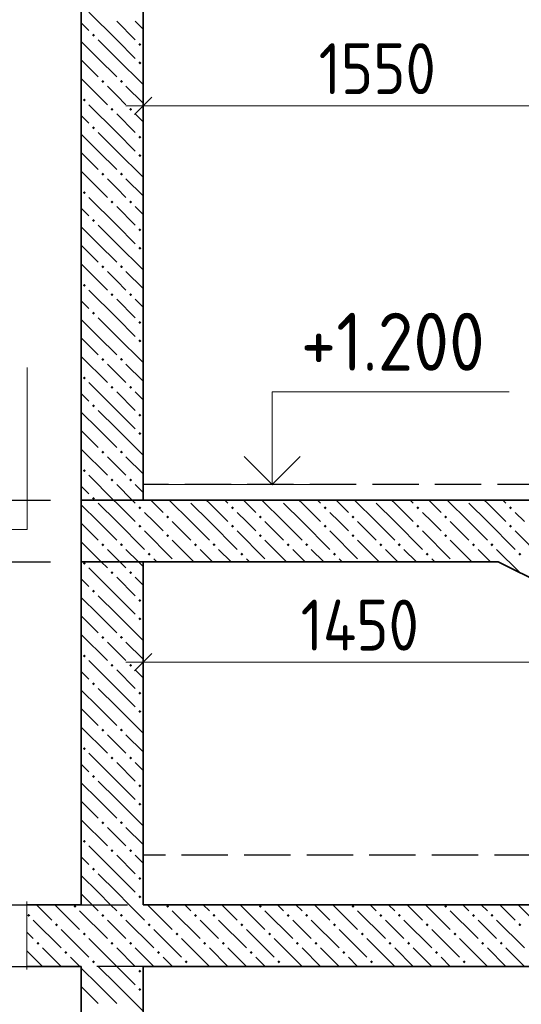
# Model space of a CAD drawing. Header units: millimetres. Extents: x -5 to 21005, y -5 to 14855.
# Tile 9 of 14: x 14391 to 15473, y 8268 to 10393. Entities that reach past the tile are written whole.
import ezdxf

# ---------------------------------------------------------------- set-up
doc = ezdxf.new("R2010")
doc.units = ezdxf.units.MM
doc.linetypes.add('______2', pattern=[135, 100, -35])
for name, color, linetype, lineweight in [('Standard', 7, 'Continuous', 25), ('ЖБ Лента фундамента под плитной частью', 7, 'Continuous', 25), ('Примечания', 7, 'Continuous', 13), ('Размерная линия_ общее', 7, 'Continuous', 13)]:
    doc.layers.add(name, color=color, linetype=linetype, lineweight=lineweight)
for name, color, linetype, lineweight, true_color in [('ЖБ Перекрытие верхний уровень', 7, 'Continuous', 25, 0xe0e0ff), ('ЖБ Перекрытие нижний уровень с отделкой', 7, 'Continuous', 25, 0xe0e0ff), ('ЖБ Стена верхний уровень', 7, 'Continuous', 25, 0x006e00)]:
    doc.layers.add(name, color=color, linetype=linetype, lineweight=lineweight, true_color=true_color)
doc.layers.add('Размерная выноска', color=7, linetype='Continuous')
doc.styles.add('ISOCPEUR', font='txt')

msp = doc.modelspace()

# ---------------------------------------------------------------- hatches: boundary and pattern name
at = {"layer": 'ЖБ Перекрытие верхний уровень', "linetype": 'Continuous', "lineweight": 18, "transparency": 33554687}
for points in [[(14506.8, 8479.9), (14510, 8483.2), (14513.3, 8479.9), (14510, 8476.7)], [(14706.8, 8479.9), (14710, 8483.2), (14713.3, 8479.9), (14710, 8476.7)], [(14906.8, 8479.9), (14910, 8483.2), (14913.3, 8479.9), (14910, 8476.7)], [(15106.8, 8479.9), (15110, 8483.2), (15113.3, 8479.9), (15110, 8476.7)], [(15306.8, 8479.9), (15310, 8483.2), (15313.3, 8479.9), (15310, 8476.7)], [(14406.8, 8459.9), (14410, 8463.2), (14413.3, 8459.9), (14410, 8456.7)], [(14566.8, 8459.9), (14570, 8463.2), (14573.3, 8459.9), (14570, 8456.7)], [(14606.8, 8459.9), (14610, 8463.2), (14613.3, 8459.9), (14610, 8456.7)], [(14766.8, 8459.9), (14770, 8463.2), (14773.3, 8459.9), (14770, 8456.7)], [(14806.8, 8459.9), (14810, 8463.2), (14813.3, 8459.9), (14810, 8456.7)], [(14966.8, 8459.9), (14970, 8463.2), (14973.3, 8459.9), (14970, 8456.7)], [(15006.8, 8459.9), (15010, 8463.2), (15013.3, 8459.9), (15010, 8456.7)], [(15166.8, 8459.9), (15170, 8463.2), (15173.3, 8459.9), (15170, 8456.7)], [(15206.8, 8459.9), (15210, 8463.2), (15213.3, 8459.9), (15210, 8456.7)], [(15366.8, 8459.9), (15370, 8463.2), (15372.7, 8460.5), (15372.7, 8459.4), (15370, 8456.7)], [(15372.7, 8460.5), (15373.3, 8459.9), (15372.7, 8459.4)], [(15406.8, 8459.9), (15410, 8463.2), (15413.3, 8459.9), (15410, 8456.7)], [(14466.8, 8439.9), (14470, 8443.2), (14473.3, 8439.9), (14470, 8436.7)], [(14666.8, 8439.9), (14670, 8443.2), (14673.3, 8439.9), (14670, 8436.7)], [(14866.8, 8439.9), (14870, 8443.2), (14873.3, 8439.9), (14870, 8436.7)], [(15066.8, 8439.9), (15070, 8443.2), (15073.3, 8439.9), (15070, 8436.7)], [(15266.8, 8439.9), (15270, 8443.2), (15273.3, 8439.9), (15270, 8436.7)], [(15466.8, 8439.9), (15470, 8443.2), (15473.3, 8439.9), (15470, 8436.7)], [(14526.8, 8419.9), (14530, 8423.2), (14533.2, 8419.9), (14530, 8416.7)], [(14726.8, 8419.9), (14730, 8423.2), (14733.2, 8419.9), (14730, 8416.7)], [(14926.8, 8419.9), (14930, 8423.2), (14933.2, 8419.9), (14930, 8416.7)], [(15126.8, 8419.9), (15130, 8423.2), (15133.2, 8419.9), (15130, 8416.7)], [(15326.8, 8419.9), (15330, 8423.2), (15333.2, 8419.9), (15330, 8416.7)], [(14426.8, 8399.9), (14430, 8403.2), (14433.3, 8399.9), (14430, 8396.7)], [(14586.8, 8399.9), (14590, 8403.2), (14593.3, 8399.9), (14590, 8396.7)], [(14626.8, 8399.9), (14630, 8403.2), (14633.2, 8399.9), (14630, 8396.7)], [(14786.8, 8399.9), (14790, 8403.2), (14793.3, 8399.9), (14790, 8396.7)], [(14826.8, 8399.9), (14830, 8403.2), (14833.2, 8399.9), (14830, 8396.7)], [(14986.8, 8399.9), (14990, 8403.2), (14993.3, 8399.9), (14990, 8396.7)], [(15026.8, 8399.9), (15030, 8403.2), (15033.2, 8399.9), (15030, 8396.7)], [(15186.8, 8399.9), (15190, 8403.2), (15193.3, 8399.9), (15190, 8396.7)], [(15226.8, 8399.9), (15230, 8403.2), (15233.2, 8399.9), (15230, 8396.7)], [(15386.8, 8399.9), (15390, 8403.2), (15393.3, 8399.9), (15390, 8396.7)], [(15426.8, 8399.9), (15430, 8403.2), (15433.2, 8399.9), (15430, 8396.7)], [(14486.8, 8379.9), (14490, 8383.2), (14493.3, 8379.9), (14490, 8376.7)], [(14686.8, 8379.9), (14690, 8383.2), (14693.3, 8379.9), (14690, 8376.7)], [(14886.8, 8379.9), (14890, 8383.2), (14893.3, 8379.9), (14890, 8376.7)], [(15086.8, 8379.9), (15090, 8383.2), (15093.3, 8379.9), (15090, 8376.7)], [(15286.8, 8379.9), (15290, 8383.2), (15293.3, 8379.9), (15290, 8376.7)], [(14546.7, 8359.9), (14550, 8363.2), (14553.3, 8359.9), (14550, 8356.7)], [(14746.7, 8359.9), (14750, 8363.2), (14753.3, 8359.9), (14750, 8356.7)], [(14946.7, 8359.9), (14950, 8363.2), (14953.3, 8359.9), (14950, 8356.7)], [(15146.7, 8359.9), (15150, 8363.2), (15153.3, 8359.9), (15150, 8356.7)], [(15346.7, 8359.9), (15350, 8363.2), (15353.3, 8359.9), (15350, 8356.7)]]:
    msp.add_hatch(color=7, dxfattribs=at).paths.add_polyline_path(points, flags=16)
at = {"layer": 'ЖБ Перекрытие нижний уровень с отделкой', "linetype": 'Continuous', "lineweight": 18, "transparency": 33554687}
for points in [[(14646.7, 9339.9), (14650, 9343.2), (14653.3, 9339.9), (14650, 9336.7)], [(14846.7, 9339.9), (14850, 9343.2), (14853.3, 9339.9), (14850, 9336.7)], [(15046.7, 9339.9), (15050, 9343.2), (15053.3, 9339.9), (15050, 9336.7)], [(15246.7, 9339.9), (15250, 9343.2), (15253.3, 9339.9), (15250, 9336.7)], [(15446.7, 9339.9), (15450, 9343.2), (15453.3, 9339.9), (15450, 9336.7)], [(14706.8, 9319.9), (14710, 9323.2), (14713.3, 9319.9), (14710, 9316.7)], [(14906.8, 9319.9), (14910, 9323.2), (14913.3, 9319.9), (14910, 9316.7)], [(15106.8, 9319.9), (15110, 9323.2), (15113.3, 9319.9), (15110, 9316.7)], [(15306.8, 9319.9), (15310, 9323.2), (15313.3, 9319.9), (15310, 9316.7)], [(14646.7, 9299.9), (14650, 9303.2), (14653.3, 9299.9), (14650, 9296.7)], [(14846.7, 9299.9), (14850, 9303.2), (14853.3, 9299.9), (14850, 9296.7)], [(15046.7, 9299.9), (15050, 9303.2), (15053.3, 9299.9), (15050, 9296.7)], [(15246.7, 9299.9), (15250, 9303.2), (15253.3, 9299.9), (15250, 9296.7)], [(15446.7, 9299.9), (15450, 9303.2), (15453.3, 9299.9), (15450, 9296.7)], [(14706.8, 9279.9), (14710, 9283.2), (14713.3, 9279.9), (14710, 9276.7)], [(14906.8, 9279.9), (14910, 9283.2), (14913.3, 9279.9), (14910, 9276.7)], [(15106.8, 9279.9), (15110, 9283.2), (15113.3, 9279.9), (15110, 9276.7)], [(15306.8, 9279.9), (15310, 9283.2), (15313.3, 9279.9), (15310, 9276.7)], [(14566.8, 9259.9), (14570, 9263.2), (14573.3, 9259.9), (14570, 9256.7)], [(14606.8, 9259.9), (14610, 9263.2), (14613.3, 9259.9), (14610, 9256.7)], [(14766.8, 9259.9), (14770, 9263.2), (14773.3, 9259.9), (14770, 9256.7)], [(14806.8, 9259.9), (14810, 9263.2), (14813.3, 9259.9), (14810, 9256.7)], [(14966.8, 9259.9), (14970, 9263.2), (14973.3, 9259.9), (14970, 9256.7)], [(15006.8, 9259.9), (15010, 9263.2), (15013.3, 9259.9), (15010, 9256.7)], [(15166.8, 9259.9), (15170, 9263.2), (15173.3, 9259.9), (15170, 9256.7)], [(15206.8, 9259.9), (15210, 9263.2), (15213.3, 9259.9), (15210, 9256.7)], [(15366.8, 9259.9), (15370, 9263.2), (15373.3, 9259.9), (15370, 9256.7)], [(15406.8, 9259.9), (15410, 9263.2), (15413.3, 9259.9), (15410, 9256.7)], [(14666.8, 9239.9), (14670, 9243.2), (14673.3, 9239.9), (14670, 9236.7)], [(14866.8, 9239.9), (14870, 9243.2), (14873.3, 9239.9), (14870, 9236.7)], [(15066.8, 9239.9), (15070, 9243.2), (15073.3, 9239.9), (15070, 9236.7)], [(15266.8, 9239.9), (15270, 9243.2), (15273.3, 9239.9), (15270, 9236.7)], [(15466.8, 9239.9), (15470, 9243.2), (15473.3, 9239.9), (15470, 9236.7)]]:
    msp.add_hatch(color=7, dxfattribs=at).paths.add_polyline_path(points, flags=16)
at = {"layer": 'ЖБ Стена верхний уровень', "linetype": 'Continuous', "lineweight": 18, "transparency": 33554687}
for points in [[(14546.7, 10359.9), (14550, 10363.2), (14553.3, 10359.9), (14550, 10356.7)], [(14646.7, 10339.9), (14650, 10343.2), (14653.3, 10339.9), (14650, 10336.7)], [(14646.7, 10299.9), (14650, 10303.2), (14653.3, 10299.9), (14650, 10296.7)], [(14566.8, 10259.9), (14570, 10263.2), (14573.3, 10259.9), (14570, 10256.7)], [(14606.8, 10259.9), (14610, 10263.2), (14613.3, 10259.9), (14610, 10256.7)], [(14526.8, 10219.9), (14530, 10223.2), (14533.2, 10219.9), (14530, 10216.7)], [(14586.8, 10199.9), (14590, 10203.2), (14593.3, 10199.9), (14590, 10196.7)], [(14626.8, 10199.9), (14630, 10203.2), (14633.2, 10199.9), (14630, 10196.7)], [(14546.7, 10159.9), (14550, 10163.2), (14553.3, 10159.9), (14550, 10156.7)], [(14646.7, 10139.9), (14650, 10143.2), (14653.3, 10139.9), (14650, 10136.7)], [(14646.7, 10099.9), (14650, 10103.2), (14653.3, 10099.9), (14650, 10096.7)], [(14566.8, 10059.9), (14570, 10063.2), (14573.3, 10059.9), (14570, 10056.7)], [(14606.8, 10059.9), (14610, 10063.2), (14613.3, 10059.9), (14610, 10056.7)], [(14526.8, 10019.9), (14530, 10023.2), (14533.2, 10019.9), (14530, 10016.7)], [(14586.8, 9999.9), (14590, 10003.2), (14593.3, 9999.9), (14590, 9996.7)], [(14626.8, 9999.9), (14630, 10003.2), (14633.2, 9999.9), (14630, 9996.7)], [(14546.7, 9959.9), (14550, 9963.2), (14553.3, 9959.9), (14550, 9956.7)], [(14646.7, 9939.9), (14650, 9943.2), (14653.3, 9939.9), (14650, 9936.7)], [(14646.7, 9899.9), (14650, 9903.2), (14653.3, 9899.9), (14650, 9896.7)], [(14566.8, 9859.9), (14570, 9863.2), (14573.3, 9859.9), (14570, 9856.7)], [(14606.8, 9859.9), (14610, 9863.2), (14613.3, 9859.9), (14610, 9856.7)], [(14526.8, 9819.9), (14530, 9823.2), (14533.2, 9819.9), (14530, 9816.7)], [(14586.8, 9799.9), (14590, 9803.2), (14593.3, 9799.9), (14590, 9796.7)], [(14626.8, 9799.9), (14630, 9803.2), (14633.2, 9799.9), (14630, 9796.7)], [(14546.7, 9759.9), (14550, 9763.2), (14553.3, 9759.9), (14550, 9756.7)], [(14646.7, 9739.9), (14650, 9743.2), (14653.3, 9739.9), (14650, 9736.7)], [(14646.7, 9699.9), (14650, 9703.2), (14653.3, 9699.9), (14650, 9696.7)], [(14566.8, 9659.9), (14570, 9663.2), (14573.3, 9659.9), (14570, 9656.7)], [(14606.8, 9659.9), (14610, 9663.2), (14613.3, 9659.9), (14610, 9656.7)], [(14526.8, 9619.9), (14530, 9623.2), (14533.2, 9619.9), (14530, 9616.7)], [(14586.8, 9599.9), (14590, 9603.2), (14593.3, 9599.9), (14590, 9596.7)], [(14626.8, 9599.9), (14630, 9603.2), (14633.2, 9599.9), (14630, 9596.7)], [(14546.7, 9559.9), (14550, 9563.2), (14553.3, 9559.9), (14550, 9556.7)], [(14646.7, 9539.9), (14650, 9543.2), (14653.3, 9539.9), (14650, 9536.7)], [(14646.7, 9499.9), (14650, 9503.2), (14653.3, 9499.9), (14650, 9496.7)], [(14566.8, 9459.9), (14570, 9463.2), (14573.3, 9459.9), (14570, 9456.7)], [(14606.8, 9459.9), (14610, 9463.2), (14613.3, 9459.9), (14610, 9456.7)], [(14526.8, 9419.9), (14530, 9423.2), (14533.2, 9419.9), (14530, 9416.7)], [(14586.8, 9399.9), (14590, 9403.2), (14593.3, 9399.9), (14590, 9396.7)], [(14626.8, 9399.9), (14630, 9403.2), (14633.2, 9399.9), (14630, 9396.7)], [(14546.7, 9359.9), (14550, 9363.2), (14553.3, 9359.9), (14550, 9356.7)], [(14530, 9223.2), (14533.2, 9219.9), (14530, 9216.7), (14526.8, 9219.9)], [(14586.8, 9199.9), (14590, 9203.2), (14593.3, 9199.9), (14590, 9196.7)], [(14626.8, 9199.9), (14630, 9203.2), (14633.2, 9199.9), (14630, 9196.7)], [(14546.7, 9159.9), (14550, 9163.2), (14553.3, 9159.9), (14550, 9156.7)], [(14646.7, 9139.9), (14650, 9143.2), (14653.3, 9139.9), (14650, 9136.7)], [(14646.7, 9099.9), (14650, 9103.2), (14653.3, 9099.9), (14650, 9096.7)], [(14566.8, 9059.9), (14570, 9063.2), (14573.3, 9059.9), (14570, 9056.7)], [(14606.8, 9059.9), (14610, 9063.2), (14613.3, 9059.9), (14610, 9056.7)], [(14526.8, 9019.9), (14530, 9023.2), (14533.2, 9019.9), (14530, 9016.7)], [(14586.8, 8999.9), (14590, 9003.2), (14593.3, 8999.9), (14590, 8996.7)], [(14626.8, 8999.9), (14630, 9003.2), (14633.2, 8999.9), (14630, 8996.7)], [(14546.7, 8959.9), (14550, 8963.2), (14553.3, 8959.9), (14550, 8956.7)], [(14646.7, 8939.9), (14650, 8943.2), (14653.3, 8939.9), (14650, 8936.7)], [(14646.7, 8899.9), (14650, 8903.2), (14653.3, 8899.9), (14650, 8896.7)], [(14566.8, 8859.9), (14570, 8863.2), (14573.3, 8859.9), (14570, 8856.7)], [(14606.8, 8859.9), (14610, 8863.2), (14613.3, 8859.9), (14610, 8856.7)], [(14526.8, 8819.9), (14530, 8823.2), (14533.2, 8819.9), (14530, 8816.7)], [(14586.8, 8799.9), (14590, 8803.2), (14593.3, 8799.9), (14590, 8796.7)], [(14626.8, 8799.9), (14630, 8803.2), (14633.2, 8799.9), (14630, 8796.7)], [(14546.7, 8759.9), (14550, 8763.2), (14553.3, 8759.9), (14550, 8756.7)], [(14646.7, 8739.9), (14650, 8743.2), (14653.3, 8739.9), (14650, 8736.7)], [(14646.7, 8699.9), (14650, 8703.2), (14653.3, 8699.9), (14650, 8696.7)], [(14566.8, 8659.9), (14570, 8663.2), (14573.3, 8659.9), (14570, 8656.7)], [(14606.8, 8659.9), (14610, 8663.2), (14613.3, 8659.9), (14610, 8656.7)], [(14526.8, 8619.9), (14530, 8623.2), (14533.2, 8619.9), (14530, 8616.7)], [(14586.8, 8599.9), (14590, 8603.2), (14593.3, 8599.9), (14590, 8596.7)], [(14626.8, 8599.9), (14630, 8603.2), (14633.2, 8599.9), (14630, 8596.7)], [(14546.7, 8559.9), (14550, 8563.2), (14553.3, 8559.9), (14550, 8556.7)], [(14646.7, 8539.9), (14650, 8543.2), (14653.3, 8539.9), (14650, 8536.7)], [(14646.7, 8499.9), (14650, 8503.2), (14653.3, 8499.9), (14650, 8496.7)], [(14646.7, 8339.9), (14650, 8343.2), (14653.3, 8339.9), (14650, 8336.7)], [(14646.7, 8299.9), (14650, 8303.2), (14653.3, 8299.9), (14650, 8296.7)]]:
    msp.add_hatch(color=7, dxfattribs=at).paths.add_polyline_path(points, flags=16)

# ---------------------------------------------------------------- linework, layer by layer
at = {"layer": 'Standard', "color": 7, "linetype": 'Continuous', "lineweight": 13, "transparency": 33554687}
msp.add_line((15035.6, 9389.9), (14702.3, 9389.9), dxfattribs=at)
msp.add_lwpolyline([(14935.6, 9389.9), (14935.6, 9589.9), (15447.3, 9589.9)], dxfattribs=at)
at = {"layer": 'Standard', "color": 7, "linetype": 'Continuous', "lineweight": 35, "transparency": 33554687}
msp.add_lwpolyline([(14875.1, 9450.4), (14935.6, 9389.9), (14996.2, 9450.4)], dxfattribs=at)
at = {"layer": 'ЖБ Лента фундамента под плитной частью', "color": 253, "linetype": '______2', "lineweight": -3, "true_color": 0xababab, "transparency": 33554687}
for p, q in [((15656.9, 9389.9), (14656.9, 9389.9)), ((18890.2, 8589.9), (14656.9, 8589.9))]:
    msp.add_line(p, q, dxfattribs=at)
at = {"layer": 'ЖБ Перекрытие верхний уровень', "color": 7, "linetype": 'Continuous', "lineweight": 35, "transparency": 33554687}
for p, q in [((14406.1, 8483.2), (14523.5, 8483.2)), ((18890.2, 8483.2), (14656.9, 8483.2)), ((14523.5, 8349.9), (14406.1, 8349.9)), ((18056.9, 8349.9), (14656.9, 8349.9))]:
    msp.add_line(p, q, dxfattribs=at)
at = {"layer": 'ЖБ Перекрытие верхний уровень', "color": 9, "linetype": 'Continuous', "lineweight": 18, "true_color": 0xc7c7c7, "transparency": 33554687}
for p, q in [((14426.7, 8483.2), (14460, 8449.9)), ((14466.7, 8483.2), (14520, 8429.9)), ((14546.8, 8483.2), (14560, 8469.9)), ((14586.7, 8483.2), (14600, 8469.9)), ((14626.7, 8483.2), (14660, 8449.9)), ((14666.7, 8483.2), (14720, 8429.9)), ((14746.8, 8483.2), (14760, 8469.9)), ((14786.7, 8483.2), (14800, 8469.9)), ((14826.7, 8483.2), (14860, 8449.9)), ((14866.7, 8483.2), (14920, 8429.9)), ((14946.8, 8483.2), (14960, 8469.9)), ((14986.7, 8483.2), (15000, 8469.9)), ((15026.7, 8483.2), (15060, 8449.9)), ((15066.7, 8483.2), (15120, 8429.9)), ((15146.8, 8483.2), (15160, 8469.9)), ((15186.8, 8483.2), (15200, 8469.9)), ((15226.8, 8483.2), (15260, 8449.9)), ((15266.8, 8483.2), (15320, 8429.9)), ((15346.8, 8483.2), (15360, 8469.9)), ((15386.8, 8483.2), (15400, 8469.9)), ((15426.8, 8483.2), (15460, 8449.9)), ((15466.8, 8483.2), (15520, 8429.9)), ((14520, 8469.9), (14580, 8409.9)), ((14720, 8469.9), (14780, 8409.9)), ((14920, 8469.9), (14980, 8409.9)), ((15120, 8469.9), (15180, 8409.9)), ((15320, 8469.9), (15372.7, 8417.2)), ((14420, 8449.9), (14480, 8389.9)), ((14600, 8429.9), (14580, 8449.9)), ((14620, 8449.9), (14680, 8389.9)), ((14800, 8429.9), (14780, 8449.9)), ((14820, 8449.9), (14880, 8389.9)), ((15000, 8429.9), (14980, 8449.9)), ((15020, 8449.9), (15080, 8389.9)), ((15200, 8429.9), (15180, 8449.9)), ((15220, 8449.9), (15280, 8389.9)), ((15400, 8429.9), (15380, 8449.9)), ((15420, 8449.9), (15480, 8389.9)), ((14420, 8409.9), (14406.1, 8423.9)), ((14480, 8429.9), (14540, 8369.9)), ((14620, 8409.9), (14600, 8429.9)), ((14680, 8429.9), (14740, 8369.9)), ((14820, 8409.9), (14800, 8429.9)), ((14880, 8429.9), (14940, 8369.9)), ((15020, 8409.9), (15000, 8429.9)), ((15080, 8429.9), (15140, 8369.9)), ((15220, 8409.9), (15200, 8429.9)), ((15280, 8429.9), (15340, 8369.9)), ((15372.7, 8417.2), (15380, 8409.9)), ((15420, 8409.9), (15400, 8429.9)), ((14600, 8349.9), (14540, 8409.9)), ((14800, 8349.9), (14740, 8409.9)), ((15000, 8349.9), (14940, 8409.9)), ((15200, 8349.9), (15140, 8409.9)), ((15372.7, 8377.2), (15340, 8409.9)), ((14406.1, 8383.9), (14440, 8349.9)), ((14440, 8389.9), (14480.1, 8349.9)), ((14600, 8389.9), (14640, 8349.9)), ((14640, 8389.9), (14680.1, 8349.9)), ((14800, 8389.9), (14840, 8349.9)), ((14840, 8389.9), (14880.1, 8349.9)), ((15000, 8389.9), (15040, 8349.9)), ((15040, 8389.9), (15080.1, 8349.9)), ((15200, 8389.9), (15240, 8349.9)), ((15240, 8389.9), (15280.1, 8349.9)), ((15400, 8349.9), (15372.7, 8377.2)), ((15400, 8389.9), (15440, 8349.9)), ((15440, 8389.9), (15480.1, 8349.9)), ((14520.1, 8349.9), (14500, 8369.9)), ((14720.1, 8349.9), (14700, 8369.9)), ((14920.1, 8349.9), (14900, 8369.9)), ((15120.1, 8349.9), (15100, 8369.9)), ((15320.1, 8349.9), (15300, 8369.9)), ((14560, 8349.9), (14560.1, 8349.9)), ((14600, 8349.9), (14600.1, 8349.9)), ((14760, 8349.9), (14760.1, 8349.9)), ((14800, 8349.9), (14800.1, 8349.9)), ((14960, 8349.9), (14960.1, 8349.9)), ((15000, 8349.9), (15000.1, 8349.9)), ((15160, 8349.9), (15160.1, 8349.9)), ((15200, 8349.9), (15200.1, 8349.9)), ((15360, 8349.9), (15360.1, 8349.9)), ((15400, 8349.9), (15400.1, 8349.9))]:
    msp.add_line(p, q, dxfattribs=at)
at = {"layer": 'ЖБ Перекрытие нижний уровень с отделкой', "color": 9, "linetype": 'Continuous', "lineweight": 18, "true_color": 0xc7c7c7, "transparency": 33554687}
for p, q in [((14600, 9349.9), (14593.4, 9356.5)), ((14633.4, 9356.5), (14640, 9349.9)), ((14673.4, 9356.5), (14700, 9329.9)), ((14760, 9309.9), (14713.4, 9356.5)), ((14800, 9349.9), (14793.4, 9356.5)), ((14833.4, 9356.5), (14840, 9349.9)), ((14873.4, 9356.5), (14900, 9329.9)), ((14960, 9309.9), (14913.4, 9356.5)), ((15000, 9349.9), (14993.4, 9356.5)), ((15033.4, 9356.5), (15040, 9349.9)), ((15073.4, 9356.5), (15100, 9329.9)), ((15160, 9309.9), (15113.4, 9356.5)), ((15200, 9349.9), (15193.4, 9356.5)), ((15233.4, 9356.5), (15240, 9349.9)), ((15273.4, 9356.5), (15300, 9329.9)), ((15360, 9309.9), (15313.4, 9356.5)), ((15400, 9349.9), (15393.4, 9356.5)), ((15433.4, 9356.5), (15440, 9349.9)), ((14560, 9309.9), (14523.5, 9346.4)), ((14560, 9349.9), (14600, 9309.9)), ((14600, 9349.9), (14640, 9309.9)), ((14680, 9309.9), (14660, 9329.9)), ((14760, 9349.9), (14800, 9309.9)), ((14800, 9349.9), (14840, 9309.9)), ((14880, 9309.9), (14860, 9329.9)), ((14960, 9349.9), (15000, 9309.9)), ((15000, 9349.9), (15040, 9309.9)), ((15080, 9309.9), (15060, 9329.9)), ((15160, 9349.9), (15200, 9309.9)), ((15200, 9349.9), (15240, 9309.9)), ((15280, 9309.9), (15260, 9329.9)), ((15360, 9349.9), (15400, 9309.9)), ((15400, 9349.9), (15440, 9309.9)), ((15480, 9309.9), (15460, 9329.9)), ((14560, 9309.9), (14600, 9269.9)), ((14600, 9309.9), (14660, 9249.9)), ((14700, 9289.9), (14680, 9309.9)), ((14720, 9309.9), (14760, 9269.9)), ((14760, 9309.9), (14800, 9269.9)), ((14800, 9309.9), (14860, 9249.9)), ((14900, 9289.9), (14880, 9309.9)), ((14920, 9309.9), (14960, 9269.9)), ((14960, 9309.9), (15000, 9269.9)), ((15000, 9309.9), (15060, 9249.9)), ((15100, 9289.9), (15080, 9309.9)), ((15120, 9309.9), (15160, 9269.9)), ((15160, 9309.9), (15200, 9269.9)), ((15200, 9309.9), (15260, 9249.9)), ((15300, 9289.9), (15280, 9309.9)), ((15320, 9309.9), (15360, 9269.9)), ((15360, 9309.9), (15400, 9269.9)), ((15400, 9309.9), (15460, 9249.9)), ((14523.5, 9306.4), (14560, 9269.9)), ((14660, 9289.9), (14720, 9229.9)), ((14860, 9289.9), (14920, 9229.9)), ((15060, 9289.9), (15120, 9229.9)), ((15260, 9289.9), (15320, 9229.9)), ((15460, 9289.9), (15520, 9229.9)), ((14523.5, 9266.4), (14566.8, 9223.2)), ((14720, 9269.9), (14766.8, 9223.2)), ((14920, 9269.9), (14966.8, 9223.2)), ((15120, 9269.9), (15166.8, 9223.2)), ((15320, 9269.9), (15366.8, 9223.2)), ((14600, 9229.9), (14580, 9249.9)), ((14620, 9249.9), (14646.8, 9223.2)), ((14800, 9229.9), (14780, 9249.9)), ((14820, 9249.9), (14846.8, 9223.2)), ((15000, 9229.9), (14980, 9249.9)), ((15020, 9249.9), (15046.8, 9223.2)), ((15200, 9229.9), (15180, 9249.9)), ((15220, 9249.9), (15246.8, 9223.2)), ((15400, 9229.9), (15380, 9249.9)), ((15420, 9249.9), (15470, 9200)), ((14606.8, 9223.2), (14600, 9229.9)), ((14680, 9229.9), (14686.8, 9223.2)), ((14806.8, 9223.2), (14800, 9229.9)), ((14880, 9229.9), (14886.8, 9223.2)), ((15006.8, 9223.2), (15000, 9229.9)), ((15080, 9229.9), (15086.8, 9223.2)), ((15206.8, 9223.2), (15200, 9229.9)), ((15280, 9229.9), (15286.8, 9223.2)), ((15406.8, 9223.2), (15400, 9229.9))]:
    msp.add_line(p, q, dxfattribs=at)
at = {"layer": 'ЖБ Стена верхний уровень', "color": 7, "linetype": 'Continuous', "lineweight": 35, "transparency": 33554687}
for p, q in [((14523.5, 8483.2), (14523.5, 11189.9)), ((14656.9, 11189.9), (14656.9, 9356.5)), ((14523.5, 9356.5), (15623.5, 9356.5)), ((15423.5, 9223.2), (14523.5, 9223.2)), ((14656.9, 9223.2), (14656.9, 8483.2)), ((16890.2, 8489.9), (15423.5, 9223.2)), ((14523.5, 6523.2), (14523.5, 8349.9)), ((14656.9, 8349.9), (14656.9, 6523.2))]:
    msp.add_line(p, q, dxfattribs=at)
at = {"layer": 'ЖБ Стена верхний уровень', "color": 251, "linetype": 'Continuous', "lineweight": 18, "true_color": 0x575757, "transparency": 33554687}
for p, q in [((14600, 10349.9), (14540, 10409.9)), ((14523.5, 10386.4), (14540, 10369.9)), ((14600, 10389.9), (14640, 10349.9)), ((14640, 10389.9), (14656.9, 10373.1)), ((14560, 10349.9), (14600, 10309.9)), ((14600, 10349.9), (14640, 10309.9)), ((14560, 10309.9), (14523.5, 10346.4)), ((14560, 10309.9), (14600, 10269.9)), ((14600, 10309.9), (14656.9, 10253.1)), ((14523.5, 10306.4), (14560, 10269.9)), ((14523.5, 10266.4), (14580, 10209.9)), ((14600, 10229.9), (14580, 10249.9)), ((14620, 10249.9), (14656.9, 10213.1)), ((14620, 10209.9), (14600, 10229.9)), ((14600, 10149.9), (14540, 10209.9)), ((14523.5, 10186.4), (14540, 10169.9)), ((14600, 10189.9), (14640, 10149.9)), ((14640, 10189.9), (14656.9, 10173.1)), ((14560, 10109.9), (14523.5, 10146.4)), ((14560, 10149.9), (14600, 10109.9)), ((14600, 10149.9), (14640, 10109.9)), ((14523.5, 10106.4), (14560, 10069.9)), ((14560, 10109.9), (14600, 10069.9)), ((14600, 10109.9), (14656.9, 10053.1)), ((14523.5, 10066.4), (14580, 10009.9)), ((14600, 10029.9), (14580, 10049.9)), ((14620, 10049.9), (14656.9, 10013.1)), ((14600, 9949.9), (14540, 10009.9)), ((14620, 10009.9), (14600, 10029.9)), ((14600, 9989.9), (14640, 9949.9)), ((14640, 9989.9), (14656.9, 9973.1)), ((14523.5, 9986.4), (14540, 9969.9)), ((14560, 9909.9), (14523.5, 9946.4)), ((14560, 9949.9), (14600, 9909.9)), ((14600, 9949.9), (14640, 9909.9)), ((14523.5, 9906.4), (14560, 9869.9)), ((14560, 9909.9), (14600, 9869.9)), ((14600, 9909.9), (14656.9, 9853.1)), ((14523.5, 9866.4), (14580, 9809.9)), ((14600, 9829.9), (14580, 9849.9)), ((14620, 9849.9), (14656.9, 9813.1)), ((14620, 9809.9), (14600, 9829.9)), ((14600, 9749.9), (14540, 9809.9)), ((14523.5, 9786.4), (14540, 9769.9)), ((14600, 9789.9), (14640, 9749.9)), ((14640, 9789.9), (14656.9, 9773.1)), ((14560, 9709.9), (14523.5, 9746.4)), ((14560, 9749.9), (14600, 9709.9)), ((14600, 9749.9), (14640, 9709.9)), ((14523.5, 9706.4), (14560, 9669.9)), ((14560, 9709.9), (14600, 9669.9)), ((14600, 9709.9), (14656.9, 9653.1)), ((14523.5, 9666.4), (14580, 9609.9)), ((14600, 9629.9), (14580, 9649.9)), ((14620, 9649.9), (14656.9, 9613.1)), ((14620, 9609.9), (14600, 9629.9)), ((14600, 9549.9), (14540, 9609.9)), ((14523.5, 9586.4), (14540, 9569.9)), ((14600, 9589.9), (14640, 9549.9)), ((14640, 9589.9), (14656.9, 9573.1)), ((14560, 9509.9), (14523.5, 9546.4)), ((14560, 9549.9), (14600, 9509.9)), ((14600, 9549.9), (14640, 9509.9)), ((14523.5, 9506.4), (14560, 9469.9)), ((14560, 9509.9), (14600, 9469.9)), ((14600, 9509.9), (14656.9, 9453.1)), ((14523.5, 9466.4), (14580, 9409.9)), ((14600, 9429.9), (14580, 9449.9)), ((14620, 9449.9), (14656.9, 9413.1)), ((14620, 9409.9), (14600, 9429.9)), ((14593.4, 9356.5), (14540, 9409.9)), ((14523.5, 9386.4), (14540, 9369.9)), ((14600, 9389.9), (14633.4, 9356.5)), ((14640, 9389.9), (14656.9, 9373.1)), ((14566.8, 9223.2), (14580, 9209.9)), ((14620, 9209.9), (14606.8, 9223.2)), ((14646.8, 9223.2), (14656.9, 9213.1)), ((14600, 9149.9), (14540, 9209.9)), ((14523.5, 9186.4), (14540, 9169.9)), ((14600, 9189.9), (14640, 9149.9)), ((14640, 9189.9), (14656.9, 9173.1)), ((14560, 9109.9), (14523.5, 9146.4)), ((14560, 9149.9), (14600, 9109.9)), ((14600, 9149.9), (14640, 9109.9)), ((14523.5, 9106.4), (14560, 9069.9)), ((14560, 9109.9), (14600, 9069.9)), ((14600, 9109.9), (14656.9, 9053.1)), ((14523.5, 9066.4), (14580, 9009.9)), ((14600, 9029.9), (14580, 9049.9)), ((14620, 9049.9), (14656.9, 9013.1)), ((14620, 9009.9), (14600, 9029.9)), ((14600, 8949.9), (14540, 9009.9)), ((14600, 8989.9), (14640, 8949.9)), ((14640, 8989.9), (14656.9, 8973.1)), ((14523.5, 8986.4), (14540, 8969.9)), ((14560, 8949.9), (14600, 8909.9)), ((14600, 8949.9), (14640, 8909.9)), ((14560, 8909.9), (14523.5, 8946.4)), ((14523.5, 8906.4), (14560, 8869.9)), ((14560, 8909.9), (14600, 8869.9)), ((14600, 8909.9), (14656.9, 8853.1)), ((14523.5, 8866.4), (14580, 8809.9)), ((14600, 8829.9), (14580, 8849.9)), ((14620, 8849.9), (14656.9, 8813.1)), ((14620, 8809.9), (14600, 8829.9)), ((14600, 8749.9), (14540, 8809.9)), ((14523.5, 8786.4), (14540, 8769.9)), ((14600, 8789.9), (14640, 8749.9)), ((14640, 8789.9), (14656.9, 8773.1)), ((14560, 8709.9), (14523.5, 8746.4)), ((14560, 8749.9), (14600, 8709.9)), ((14600, 8749.9), (14640, 8709.9)), ((14523.5, 8706.4), (14560, 8669.9)), ((14560, 8709.9), (14600, 8669.9)), ((14600, 8709.9), (14656.9, 8653.1)), ((14523.5, 8666.4), (14580, 8609.9)), ((14600, 8629.9), (14580, 8649.9)), ((14620, 8649.9), (14656.9, 8613.1)), ((14620, 8609.9), (14600, 8629.9)), ((14600, 8549.9), (14540, 8609.9)), ((14523.5, 8586.4), (14540, 8569.9)), ((14600, 8589.9), (14640, 8549.9)), ((14640, 8589.9), (14656.9, 8573.1)), ((14560, 8509.9), (14523.5, 8546.4)), ((14560, 8549.9), (14600, 8509.9)), ((14600, 8549.9), (14640, 8509.9)), ((14523.5, 8506.4), (14546.8, 8483.2)), ((14560, 8509.9), (14586.7, 8483.2)), ((14600, 8509.9), (14626.7, 8483.2)), ((14560, 8309.9), (14523.5, 8346.4)), ((14560.1, 8349.9), (14600, 8309.9)), ((14600.1, 8349.9), (14640, 8309.9)), ((14560, 8309.9), (14600, 8269.9)), ((14600, 8309.9), (14656.9, 8253.1)), ((14523.5, 8306.4), (14560, 8269.9))]:
    msp.add_line(p, q, dxfattribs=at)
at = {"layer": 'ЖБ Стена верхний уровень', "color": 7, "linetype": 'Continuous', "lineweight": 18, "transparency": 33554687}
msp.add_line((14656.9, 9223.2), (14656.9, 8483.2), dxfattribs=at)
at = {"layer": 'ЖБ Стена верхний уровень', "color": 253, "linetype": '______2', "lineweight": -3, "true_color": 0xababab, "transparency": 33554687}
for p, q in [((14523.5, 8483.2), (14656.9, 8483.2)), ((14656.9, 8349.9), (14523.5, 8349.9))]:
    msp.add_line(p, q, dxfattribs=at)
at = {"layer": 'Примечания', "color": 7, "linetype": 'Continuous', "lineweight": 13, "transparency": 33554687}
for p, q in [((14407, 9292.9), (14407, 9642.9)), ((14197, 9292.9), (14407, 9292.9))]:
    msp.add_line(p, q, dxfattribs=at)
at = {"layer": 'Размерная выноска', "color": 7, "linetype": 'Continuous', "lineweight": 13, "transparency": 33554687}
msp.add_line((14406.1, 8489.9), (14406.1, 8343.2), dxfattribs=at)
at = {"layer": 'Размерная линия_ общее', "color": 253, "linetype": 'Continuous', "lineweight": -3, "true_color": 0xa0a0a0, "transparency": 33554687}
for p, q in [((14656.9, 10207.6), (14656.9, 10270.1)), ((14656.9, 10207.6), (14656.9, 10145.1)), ((14656.9, 10207.6), (14656.9, 10207.6)), ((14656.9, 9006.6), (14656.9, 9069.1)), ((14656.9, 9006.6), (14656.9, 8944.1)), ((14656.9, 9006.6), (14656.9, 9006.6))]:
    msp.add_line(p, q, dxfattribs=at)
at = {"layer": 'Размерная линия_ общее', "color": 7, "linetype": 'Continuous', "lineweight": 25, "transparency": 33554687}
for p, q in [((14638.1, 10188.8), (14675.6, 10226.3)), ((14638.1, 8987.8), (14675.6, 9025.3))]:
    msp.add_line(p, q, dxfattribs=at)
at = {"layer": 'Размерная линия_ общее', "color": 7, "linetype": 'Continuous', "lineweight": 13, "transparency": 33554687}
for p, q in [((14656.9, 10207.6), (14619.4, 10207.6)), ((14656.9, 10207.6), (15690.2, 10207.6)), ((14656.9, 9006.6), (14619.4, 9006.6)), ((14656.9, 9006.6), (15623.5, 9006.6))]:
    msp.add_line(p, q, dxfattribs=at)
at = {"layer": 'Размерная линия_ общее', "color": 253, "linetype": 'Continuous', "lineweight": -3, "true_color": 0xa0a0a0, "transparency": 33554687}
for points in [[(14197, 9356.5), (14373.8, 9356.5), (14373.8, 9356.5), (14456.9, 9356.5)], [(14197, 9223.2), (14334.9, 9223.2), (14334.9, 9223.2), (14456.9, 9223.2)], [(13994.5, 8483.2), (14395.8, 8483.2), (14395.8, 8483.2), (14456.9, 8483.2)], [(13994.5, 8349.9), (14257.5, 8349.9), (14257.5, 8349.9), (14456.9, 8349.9)]]:
    msp.add_lwpolyline(points, dxfattribs=at)

# ---------------------------------------------------------------- texts
at = {"layer": 'Standard', "color": 253, "linetype": 'Continuous', "lineweight": 25, "true_color": 0xa0a0a0, "transparency": 33554687, "insert": (14997.3, 9635.7), "char_height": 125, "width": 505.886, "attachment_point": 7, "style": 'ISOCPEUR'}
msp.add_mtext('\\W0.90;+1.200', dxfattribs=at)
at = {"layer": 'Размерная линия_ общее', "color": 7, "linetype": 'Continuous', "lineweight": 25, "transparency": 33554687, "char_height": 110, "attachment_point": 7, "style": 'ISOCPEUR'}
for s, insert, width in [('\\W0.87;1550', (15036, 10232.6), 333.451), ('\\W0.87;1450', (14997.2, 9031.6), 344.712)]:
    msp.add_mtext(s, dxfattribs=dict(at, insert=insert, width=width))

doc.saveas('drawing.dxf')
